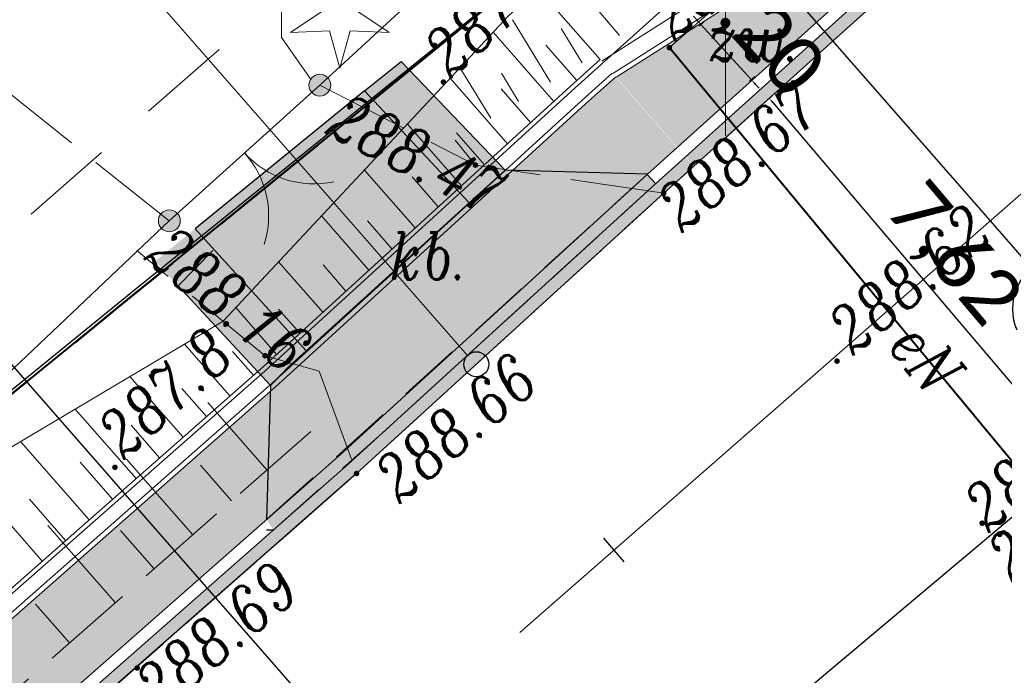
# Model space of a CAD drawing. Header units: metres. Extents: x -1 to 7476305, y 0 to 5497191.
# Tile 108 of 115: x 7475289 to 7475304, y 5497089 to 5497099. Entities that reach past the tile are written whole.
import ezdxf
from ezdxf.enums import TextEntityAlignment as Align

# ---------------------------------------------------------------- set-up
doc = ezdxf.new("R2010")
doc.units = ezdxf.units.M
for name, pattern in [('420-500', [1.5, 1, -0.5]), ('ACAD_ISO04W100', [30, 24, -3, 0, -3]), ('EGBO02-500', [2.5, 1.5, -1]), ('Krawedz', [0.75, 0.5, -0.25]), ('KTCR02-500', [1.5, 1, -0.5]), ('KTJZ01-500', [2, 1.5, -0.5])]:
    doc.linetypes.add(name, pattern=pattern)
for name, color, linetype, lineweight, true_color in [('BUBZ01_1', 7, 'Continuous', 5, 0x0a0909), ('EGBD03', 7, 'Continuous', 5, 0x0a0909), ('EGBO02', 7, 'Continuous', 5, 0x0a0909), ('KTCR02', 7, 'Continuous', 5, 0x0a0909), ('KTJZ01', 7, 'Continuous', 5, 0x0a0909), ('KTKR01', 7, 'Continuous', 5, 0x0a0909), ('KTOK05_01', 7, 'Continuous', 5, 0x0a0909), ('OBOP01_01', 7, 'Continuous', 5, 0x0a0909), ('RTPW01', 7, 'Continuous', 5, 0x0a0909), ('RTPW02', 7, 'Continuous', 5, 0x0a0909), ('SUOP03_03', 7, 'Continuous', 5, 0x0a0909), ('SUPE_02', 7, 'Continuous', 5, 0x0a0909), ('SUPS01_03', 7, 'Continuous', 5, 0x0a0909), ('SZOPO_905', 7, 'Continuous', 5, 0x0a0909), ('Warstwa 1', 7, 'Continuous', 5, 0x0a0909)]:
    doc.layers.add(name, color=color, linetype=linetype, lineweight=lineweight, true_color=true_color)
for name, color, linetype in [('C-DROGI-KORYTARZE', 7, 'Continuous'), ('C-DROGI-PRZEKROJE', 7, 'Continuous'), ('C-DROGI-SYTUACJA', 7, 'Continuous'), ('C-DROGI-SYTUACJA-ETYKIETY', 7, 'Continuous'), ('D_Granice pasa drogowego', 30, '420-500'), ('D_Grupa punktów', 7, 'Continuous'), ('D_Krawężnik zaniżony', 1, '420-500'), ('D_Linia charakterystyczna', 10, 'Continuous'), ('D_Pobocze zjazdu', 32, 'Continuous'), ('D_wymiary', 7, 'Continuous'), ('D_zjazd za chodnikiem z płyt azurowych', 50, 'Continuous'), ('D_Zjazdy', 5, 'Continuous'), ('S-5_wymiary', 6, 'Continuous')]:
    doc.layers.add(name, color=color, linetype=linetype)
for name, color, linetype, lineweight in [('S-1_proj_obnizenia', 7, 'Krawedz', 30), ('S-1_proj_obrzeze', 11, 'Continuous', 30), ('S-5_opis_poprzeczka', 7, 'Continuous', 25)]:
    doc.layers.add(name, color=color, linetype=linetype, lineweight=lineweight)
doc.styles.add('! rom po 1.8mm', font='calibri.ttf', dxfattribs={"height": 0.9})
doc.styles.add('Style-ITALIC_1250', font='ITALIC_1250.shx')
doc.linetypes.add('KTOK05_01-500', pattern='A,3.75,[13,dgnlstyle-rozp_2015.shx,S=0.002778,R=0,X=0,Y=0],3.75', length=7.5)
doc.dimstyles.new('! 500', dxfattribs={"dimscale": 5, "dimtxt": 0.9, "dimasz": 0.18, "dimexe": 0.08, "dimexo": 0.04, "dimgap": 0.07, "dimtad": 1, "dimzin": 1, "dimtxsty": '! rom po 1.8mm', "dimcen": 0.09, "dimclrd": 256, "dimclre": 256, "dimclrt": 256, "dimazin": 1, "dimtfac": 1, "dimtix": 1, "dimtmove": 1, "dimatfit": 1, "dimfxl": 0.2, "dimlwd": -1, "dimlwe": -1, "dimarcsym": 0})

# ---------------------------------------------------------------- blocks, each defined once
blk = doc.blocks.new('A$C3d0535fb')
at = {"lineweight": 30, "true_color": 0xffffff, "transparency": 33554687}
h = blk.add_hatch(color=7, dxfattribs=at)
h.dxf.hatch_style = 1
h.paths.add_polyline_path([(7475298.881, 5497096.732), (7475298.746, 5497096.88), (7475294.159, 5497092.712), (7475292.658, 5497091.364), (7475292.765, 5497091.192), (7475294.297, 5497092.568)])
at = {"layer": 'D_Pobocze zjazdu', "lineweight": 30, "transparency": 33554687}
h = blk.add_hatch(color=256, dxfattribs=at)
h.dxf.hatch_style = 1
h.paths.add_polyline_path([(7475294.809, 5497098.689), (7475294.223, 5497098.217), (7475295.899, 5497096.426), (7475296.474, 5497096.947)])
h.paths.add_polyline_path([(7475291.514, 5497096.013), (7475290.873, 5497095.492), (7475292.719, 5497093.507), (7475293.025, 5497093.817), (7475293.291, 5497094.057), (7475293.291, 5497094.057)])
at = {"layer": 'D_zjazd za chodnikiem z płyt azurowych', "lineweight": 30, "transparency": 33554687}
h = blk.add_hatch(color=256, dxfattribs=at)
h.dxf.hatch_style = 1
h.paths.add_polyline_path([(7475293.291, 5497094.057), (7475295.899, 5497096.426), (7475294.223, 5497098.217), (7475291.514, 5497096.013)])
at = {"layer": 'D_Zjazdy', "lineweight": 30, "true_color": 0xed1f24, "transparency": 33554687}
h = blk.add_hatch(color=240, dxfattribs=at)
h.dxf.hatch_style = 1
h.paths.add_polyline_path([(7475298.609, 5497096.749), (7475297.5, 5497096.915), (7475296.477, 5497096.944), (7475295.902, 5497096.423), (7475293.293, 5497094.055), (7475293.147, 5497093.923), (7475293.35, 5497093.864), (7475293.87, 5497092.447), (7475294.162, 5497092.709)])
h.paths.add_polyline_path([(7475293.35, 5497093.864), (7475293.147, 5497093.923), (7475293.029, 5497093.815), (7475292.722, 5497093.504), (7475292.661, 5497091.361), (7475293.87, 5497092.447)])
h.paths.add_polyline_path([(7475298.753, 5497096.88), (7475297.5, 5497096.915), (7475298.609, 5497096.749)])
h.paths.add_polyline_path([(7475296.728, 5497095.732), (7475295.647, 5497096.188), (7475296.731, 5497095.731), (7475295.271, 5497095.731)], flags=16)
at = {"color": 7, "lineweight": 30, "true_color": 0xffffff, "elevation": 288.835, "flags": 128}
for points in [[(7475298.75, 5497096.876), (7475298.881, 5497096.732)], [(7475292.656, 5497091.198), (7475292.771, 5497091.197)]]:
    blk.add_lwpolyline(points, dxfattribs=at)
at = {"layer": 'D_Krawężnik zaniżony', "lineweight": 30, "elevation": 578.405, "flags": 128}
for points in [[(7475292.658, 5497091.364), (7475294.159, 5497092.712), (7475298.75, 5497096.883)], [(7475292.752, 5497091.181), (7475294.552, 5497092.784), (7475298.884, 5497096.735)]]:
    blk.add_lwpolyline(points, dxfattribs=at)
at = {"layer": 'D_Pobocze zjazdu', "lineweight": 30, "flags": 128}
for points, elevation in [([(7475294.223, 5497098.217), (7475294.809, 5497098.689), (7475296.474, 5497096.947)], 288.835), ([(7475291.799, 5497095.662), (7475291.24, 5497095.1)], 288.835), ([(7475291.24, 5497095.1), (7475292.719, 5497093.507)], 288.975), ([(7475292.719, 5497093.507), (7475293.037, 5497093.829), (7475293.288, 5497094.057)], 288.975)]:
    blk.add_lwpolyline(points, dxfattribs=dict(at, elevation=elevation))
at = {"layer": 'D_Zjazdy', "color": 18, "lineweight": 30, "true_color": 0x000000, "flags": 128}
for points, elevation in [([(7475298.75, 5497096.883), (7475296.474, 5497096.947), (7475295.899, 5497096.426), (7475294.223, 5497098.217), (7475291.514, 5497096.013), (7475293.29, 5497094.058), (7475293.026, 5497093.818), (7475292.719, 5497093.507), (7475292.658, 5497091.364)], 288.835), ([(7475293.289, 5497094.058), (7475295.899, 5497096.426)], 288.975)]:
    blk.add_lwpolyline(points, dxfattribs=dict(at, elevation=elevation))
blk = doc.blocks.new('*D82')
at = {"layer": 'D_wymiary', "transparency": 16777216}
for p, q in [((7475300.713, 5497098.112), (7475300.728, 5497098.125)), ((7475300.756, 5497098.031), (7475305.574, 5497092.355)), ((7475305.617, 5497092.274), (7475305.662, 5497092.312))]:
    blk.add_line(p, q, dxfattribs=at)
at = {"layer": 'D_wymiary', "lineweight": 30, "transparency": 16777216}
for points in [[(7475300.767, 5497098.04), (7475300.744, 5497098.021), (7475300.697, 5497098.099)], [(7475305.585, 5497092.365), (7475305.562, 5497092.345), (7475305.632, 5497092.286)]]:
    blk.add_solid(points, dxfattribs=at)
at = {"layer": 'Defpoints', "color": 0, "lineweight": 30, "transparency": 16777216}
for p in [(7475300.697, 5497098.099, 288.648), (7475305.602, 5497092.261), (7475305.632, 5497092.286)]:
    blk.add_point(p, dxfattribs=at)
at = {"layer": 'D_wymiary', "lineweight": 30, "transparency": 16777216, "insert": (7475303.614, 5497095.574), "char_height": 0.9, "attachment_point": 5, "rotation": 310.3263, "style": '! rom po 1.8mm'}
blk.add_mtext('7,62', dxfattribs=at)
blk = doc.blocks.new('*D100')
at = {"layer": 'D_wymiary', "transparency": 16777216}
for p, q in [((7475299.543, 5497099.348), (7475299.483, 5497099.415)), ((7475299.66, 5497099.332), (7475299.574, 5497099.255)), ((7475299.604, 5497099.282), (7475300.412, 5497098.393)), ((7475300.468, 5497098.443), (7475300.383, 5497098.366)), ((7475300.473, 5497098.326), (7475300.534, 5497098.259))]:
    blk.add_line(p, q, dxfattribs=at)
at = {"layer": 'D_wymiary', "lineweight": 30, "transparency": 16777216}
for points in [[(7475299.554, 5497099.358), (7475299.532, 5497099.338), (7475299.604, 5497099.282)], [(7475300.484, 5497098.336), (7475300.462, 5497098.316), (7475300.412, 5497098.393)]]:
    blk.add_solid(points, dxfattribs=at)
at = {"layer": 'Defpoints', "color": 0, "lineweight": 30, "transparency": 16777216}
for p in [(7475299.674, 5497099.346, 288.792), (7475300.483, 5497098.457, 288.768), (7475300.412, 5497098.393)]:
    blk.add_point(p, dxfattribs=at)
at = {"layer": 'D_wymiary', "lineweight": 30, "transparency": 16777216, "insert": (7475300.444, 5497099.234), "char_height": 0.9, "attachment_point": 5, "rotation": 312.2908, "style": '! rom po 1.8mm'}
blk.add_mtext('1,20', dxfattribs=at)
blk = doc.blocks.new('905')
at = {"layer": 'SZOPO_905', "color": 18, "linetype": 'Continuous', "lineweight": 13, "true_color": 0x0a0909}
for centre, start, end in [((-1.5, 0), 0, 60), ((1.5, 0), 120, 180)]:
    blk.add_arc(centre, 1.5, start, end, dxfattribs=at)
blk = doc.blocks.new('RTPW02')
at = {"layer": 'RTPW02', "linetype": 'Continuous', "lineweight": 13, "true_color": 0x0a0909}
h = blk.add_hatch(color=18, dxfattribs=at)
edge = h.paths.add_edge_path()
edge.add_arc((0, 0), 0.045, 0, 360)
blk = doc.blocks.new('RTPW01')
at = {"layer": 'RTPW01', "linetype": 'Continuous', "lineweight": 13, "true_color": 0x0a0909}
h = blk.add_hatch(color=18, dxfattribs=at)
edge = h.paths.add_edge_path()
edge.add_arc((0, 0), 0.045, 0, 360)
blk = doc.blocks.new('SUPS01_03')
at = {"layer": 'SUPS01_03', "linetype": 'Continuous', "lineweight": 5, "true_color": 0xfa0000}
h = blk.add_hatch(color=1, dxfattribs=at)
edge = h.paths.add_edge_path()
edge.add_arc((0, 0), 0.045, 0, 360)
blk = doc.blocks.new('MDCP_klauzula')
at = {"layer": 'KTOK05_01', "linetype": 'Continuous', "lineweight": 18}
h = blk.add_hatch(color=252, dxfattribs=at)
edge = h.paths.add_edge_path()
edge.add_arc((7475293.508, 5497098.31), 0.175, 0, 360)
h = blk.add_hatch(color=252, dxfattribs=at)
edge = h.paths.add_edge_path()
edge.add_arc((7475291.101, 5497096.139), 0.175, 0, 360)
at = {"layer": 'BUBZ01_1', "color": 252, "linetype": 'Continuous', "lineweight": 18}
for p, q in [((7475297.439, 5497100.119), (7475298.304, 5497099.103)), ((7475296.59, 5497099.353), (7475297.196, 5497098.359)), ((7475297.371, 5497099.213), (7475297.703, 5497098.668)), ((7475295.748, 5497098.594), (7475296.245, 5497097.779)), ((7475296.415, 5497098.499), (7475296.689, 5497098.049)), ((7475291.717, 5497093.231), (7475292.661, 5497092.154)), ((7475290.417, 5497092.326), (7475291.478, 5497091.117)), ((7475291.598, 5497092.23), (7475292.097, 5497091.66)), ((7475289.156, 5497091.264), (7475290.238, 5497090.03)), ((7475290.318, 5497091.188), (7475290.858, 5497090.573)), ((7475288.963, 5497090.006), (7475289.506, 5497089.387))]:
    blk.add_line(p, q, dxfattribs=at)
at = {"layer": 'EGBD03', "color": 96, "linetype": 'Continuous', "lineweight": 30, "flags": 128}
blk.add_lwpolyline([(7475299.764, 5497105.915), (7475300.031, 5497102.685), (7475285.765, 5497091.08), (7475265.313, 5497105.728)], dxfattribs=at)
at = {"layer": 'EGBO02', "color": 252, "linetype": 'EGBO02-500', "lineweight": 18, "flags": 128}
blk.add_lwpolyline([(7475297.538, 5497103.825), (7475279.855, 5497088.323), (7475266.998, 5497076.027), (7475254.649, 5497064.001), (7475244.334, 5497052.497), (7475235.016, 5497036.119), (7475229.48, 5497025.04), (7475224.511, 5497014.388), (7475213.924, 5496993.12), (7475205.301, 5496976.039), (7475191.153, 5496949.431), (7475170.683, 5496910.712), (7475164.472, 5496899.278), (7475155.778, 5496887.844), (7475138.024, 5496865.445)], dxfattribs=at)
at = {"layer": 'KTCR02', "color": 252, "linetype": 'KTCR02-500', "lineweight": 18}
blk.add_line((7475293.496, 5497093.732), (7475292.632, 5497093.981), dxfattribs=at)
at = {"layer": 'KTJZ01', "color": 252, "linetype": 'KTJZ01-500', "lineweight": 18}
for p, q in [((7475291.101, 5497096.139), (7475288.033, 5497098.585)), ((7475293.508, 5497098.31), (7475295.997, 5497097.03)), ((7475295.997, 5497097.03), (7475295.675, 5497097.431)), ((7475299.009, 5497096.579), (7475295.997, 5497097.03)), ((7475292.632, 5497093.981), (7475290.579, 5497095.663)), ((7475293.496, 5497093.732), (7475294.096, 5497092.097))]:
    blk.add_line(p, q, dxfattribs=at)
at = {"layer": 'KTJZ01', "color": 252, "linetype": 'KTJZ01-500', "lineweight": 18, "flags": 128}
for points in [[(7475313.171, 5497108.716), (7475310.87, 5497106.758), (7475308.432, 5497104.668), (7475307.121, 5497103.626), (7475303.186, 5497100.34), (7475299.009, 5497096.579), (7475294.096, 5497092.097)], [(7475298.882, 5497104.23), (7475295.753, 5497104.974), (7475292.903, 5497103.134), (7475292.893, 5497099.074), (7475293.46, 5497098.27)], [(7475280.097, 5497081.357), (7475282.336, 5497083.164), (7475287.759, 5497087.856), (7475293.506, 5497092.895)], [(7474940.948, 5496678.227), (7474942.744, 5496679.768), (7474947.468, 5496684.472), (7474951.738, 5496688.783), (7474958.027, 5496695.193), (7474962.097, 5496699.235), (7474965.673, 5496702.794), (7474969.754, 5496707.034), (7474981.843, 5496719.552), (7474986.871, 5496724.456), (7474990.284, 5496728.016), (7474993.046, 5496730.57), (7474995.803, 5496733.399), (7474999.755, 5496737.308), (7475005.043, 5496742.399), (7475009.082, 5496746.263), (7475016.386, 5496752.922), (7475018.661, 5496754.834), (7475020.089, 5496756.127), (7475022.831, 5496758.571), (7475025.815, 5496761.182), (7475031.927, 5496766.616), (7475037.923, 5496771.877), (7475045.276, 5496778.075), (7475048.776, 5496780.871), (7475053.275, 5496784.409), (7475057.865, 5496787.982), (7475065.68, 5496793.821), (7475071.675, 5496798.251), (7475080.197, 5496804.617), (7475085.951, 5496808.863), (7475092.068, 5496813.415), (7475094.463, 5496815.318), (7475099.029, 5496818.877), (7475104.515, 5496823.229), (7475105.014, 5496823.868), (7475110.261, 5496828.106), (7475116.671, 5496833.487), (7475121.299, 5496837.758), (7475127.388, 5496843.57), (7475133.626, 5496849.85), (7475138.23, 5496854.845), (7475143.855, 5496861.074), (7475148.205, 5496866.026), (7475154.747, 5496873.863), (7475160.368, 5496880.935), (7475164.02, 5496885.897), (7475167.465, 5496890.774), (7475169.395, 5496893.556), (7475177.645, 5496905.781), (7475183.716, 5496915.79), (7475187.356, 5496922.37), (7475191.312, 5496929.431), (7475194.505, 5496935.684), (7475198.366, 5496943.242), (7475201.584, 5496949.716), (7475204.91, 5496956.567), (7475209.898, 5496967.043), (7475214.268, 5496976.102), (7475219.085, 5496986.161), (7475221.068, 5496990.37), (7475223.563, 5496995.716), (7475227.167, 5497003.081), (7475229.52, 5497008.043), (7475233.202, 5497015.17), (7475236.644, 5497022.005), (7475242.538, 5497033.041), (7475245.538, 5497037.898), (7475247.914, 5497042.007), (7475248.707, 5497043.191), (7475252.159, 5497048.588), (7475253.518, 5497050.557), (7475256.496, 5497054.779), (7475262.407, 5497062.145), (7475264.477, 5497064.71), (7475272.511, 5497072.714), (7475276.959, 5497077.087), (7475283.019, 5497082.422), (7475288.616, 5497087.275), (7475294.096, 5497092.097)]]:
    blk.add_lwpolyline(points, dxfattribs=at)
at = {"layer": 'KTKR01', "color": 252, "linetype": 'Continuous', "lineweight": 18, "flags": 128}
blk.add_lwpolyline([(7475248.4, 5497028.94), (7475252.58, 5497036.21), (7475255.06, 5497040.12), (7475259.57, 5497046.81), (7475265.36, 5497054.54), (7475270, 5497059.8), (7475274.82, 5497064.93), (7475281.29, 5497071.24), (7475282.05, 5497071.93), (7475291.36, 5497080.2), (7475300.96, 5497088.36), (7475309.73, 5497095.73), (7475310.51, 5497096.37), (7475316.61, 5497101.48), (7475318.09, 5497102.78), (7475330.5, 5497113.22)], dxfattribs=at)
at = {"layer": 'KTOK05_01', "color": 252, "linetype": 'Continuous', "lineweight": 18}
blk.add_line((7475291.101, 5497096.139), (7475293.508, 5497098.31), dxfattribs=at)
at = {"layer": 'KTOK05_01', "color": 252, "linetype": 'KTOK05_01-500', "lineweight": 18, "flags": 128}
for points in [[(7475298.882, 5497104.23), (7475298.511, 5497102.915), (7475293.508, 5497098.31)], [(7475291.101, 5497096.139), (7475288.505, 5497093.679), (7475285.681, 5497091.436), (7475279.695, 5497095.951)]]:
    blk.add_lwpolyline(points, dxfattribs=at)
at = {"layer": 'KTOK05_01', "color": 252, "linetype": 'Continuous', "lineweight": 18}
for centre in [(7475293.508, 5497098.31), (7475291.101, 5497096.139)]:
    blk.add_circle(centre, 0.175, dxfattribs=at)
at = {"layer": 'OBOP01_01', "color": 252, "linetype": 'Continuous', "lineweight": 13, "flags": 128}
blk.add_lwpolyline([(7475293.829, 5497098.581), (7475293.662, 5497099.18), (7475293.041, 5497099.154), (7475293.558, 5497099.498), (7475293.342, 5497100.081), (7475293.829, 5497099.695), (7475294.316, 5497100.081), (7475294.1, 5497099.498), (7475294.617, 5497099.154), (7475293.996, 5497099.18), (7475293.829, 5497098.581)], close=True, dxfattribs=at)
at = {"layer": 'SUOP03_03', "color": 1, "linetype": 'Continuous', "lineweight": 40, "true_color": 0xfa0000}
blk.add_line((7475299.1, 5497098.91), (7475306.78, 5497089.64), dxfattribs=at)
at = {"layer": 'SUPE_02', "color": 1, "linetype": 'Continuous', "lineweight": 13, "true_color": 0xfa0000, "flags": 128}
blk.add_lwpolyline([(7475301.316, 5497100.85), (7475299.1, 5497098.91), (7475306.78, 5497089.64), (7475311.18, 5497093.77), (7475311.409, 5497093.464)], dxfattribs=at)
at = {"layer": 'Warstwa 1', "color": 252, "linetype": 'Continuous', "lineweight": 18}
blk.add_line((7475300, 5497102.5), (7475300, 5497097.5), dxfattribs=at)
at = {"layer": 'RTPW01', "color": 252, "linetype": 'Continuous', "lineweight": 18}
for p in [(7475295.486, 5497098.358), (7475290.231, 5497092.196)]:
    blk.add_blockref('RTPW01', p, dxfattribs=at)
at = {"layer": 'RTPW02', "color": 252, "linetype": 'Continuous', "lineweight": 18}
for p in [(7475295.997, 5497097.03), (7475299.009, 5497096.579), (7475292.632, 5497093.981), (7475301.782, 5497093.895), (7475294.096, 5497092.097), (7475304.103, 5497091.302), (7475304.385, 5497091.123), (7475290.587, 5497088.986)]:
    blk.add_blockref('RTPW02', p, dxfattribs=at)
at = {"layer": 'SUPS01_03', "color": 252, "linetype": 'Continuous', "lineweight": 18}
blk.add_blockref('SUPS01_03', (7475299.1, 5497098.91), dxfattribs=at)
at = {"layer": 'SZOPO_905', "color": 252, "linetype": 'Continuous', "lineweight": 18, "rotation": 222.0489635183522}
blk.add_blockref('905', (7475292.304, 5497097.225), dxfattribs=at)
at = {"layer": 'KTJZ01', "color": 252, "linetype": 'Continuous', "lineweight": 18, "style": 'Style-ITALIC_1250', "width": 0.8}
for s, p in [('zw.', (7475299.69, 5497098.694)), ('kb.', (7475294.628, 5497095.202))]:
    blk.add_text(s, height=0.75, dxfattribs=at).set_placement(p)
at = {"layer": 'RTPW01', "color": 252, "linetype": 'Continuous', "lineweight": 18, "style": 'Style-ITALIC_1250', "width": 0.8}
for p in [(7475295.593, 5497098.399), (7475290.372, 5497092.298)]:
    blk.add_text('287.8', height=0.75, rotation=42.0327, dxfattribs=at).set_placement(p)
at = {"layer": 'RTPW02', "color": 252, "linetype": 'Continuous', "lineweight": 18, "style": 'Style-ITALIC_1250', "width": 0.8}
for s, rotation, p in [('288.47', 332.7849, (7475293.571, 5497097.547)), ('288.67', 39.8642, (7475299.297, 5497095.931)), ('288.16', 320.6726, (7475290.676, 5497095.539)), ('288.62', 39.8642, (7475302.032, 5497093.968)), ('288.66', 39.8642, (7475294.778, 5497091.596)), ('288.53', 39.8642, (7475304.201, 5497091.133)), ('288.62', 39.8642, (7475304.575, 5497090.343)), ('288.69', 39.8642, (7475290.949, 5497088.252))]:
    blk.add_text(s, height=0.75, rotation=rotation, dxfattribs=at).set_placement(p)
at = {"layer": 'SUPE_02', "color": 1, "linetype": 'Continuous', "lineweight": 13, "true_color": 0xfa0000, "style": 'Style-ITALIC_1250', "width": 0.8}
blk.add_text('eN', height=0.75, rotation=309.641, dxfattribs=at).set_placement((7475303.211, 5497093.948), align=Align.MIDDLE_CENTER)
at = {"layer": 'SUPS01_03', "color": 252, "linetype": 'Continuous', "lineweight": 18, "style": 'Style-ITALIC_1250', "width": 0.8}
blk.add_text('287.6', height=0.75, rotation=41.2006, dxfattribs=at).set_placement((7475299.18, 5497098.998))
blk = doc.blocks.new('okrag')
at = {"color": 0}
blk.add_circle((0, 0), 0.5, dxfattribs=at)
blk = doc.blocks.new('*U221', base_point=(7475296.012, 5497093.845))
at = {"lineweight": -2, "xscale": 0.4, "yscale": 0.4, "zscale": 0.4}
blk.add_blockref('okrag', (7475296.012, 5497093.845), dxfattribs=at)
blk = doc.blocks.new('kilometraz2')
at = {"linetype": 'ByBlock', "lineweight": -2}
for points in [[(0, 0.5), (0, 0.7, 0.414214), (-0.7, 0, 0.414214), (0, -0.7), (0, -0.5, -0.414214), (-0.5, 0, -0.414214)], [(0, -0.5, 0.414214), (0.5, 0, 0.414214), (0, 0.5)]]:
    blk.add_hatch(color=0, dxfattribs=at).paths.add_polyline_path(points)
at = {"color": 0, "linetype": 'ByBlock', "lineweight": -2}
for p, q in [((0, 0.5), (0, 0.7)), ((0, 0.5), (0, -0.5)), ((0, -0.5), (0, -0.7))]:
    blk.add_line(p, q, dxfattribs=at)
for radius in [0.7, 0.5]:
    blk.add_circle((0, 0), radius, dxfattribs=at)
blk = doc.blocks.new('AeccTickLine')
at = {"color": 0, "linetype": 'ByBlock', "lineweight": -2}
blk.add_line((0, 1), (0, -1), dxfattribs=at)
blk = doc.blocks.new('kolo')
at = {"layer": 'S-5_wymiary'}
blk.add_circle((-0.91, 0), 0.91, dxfattribs=at)

msp = doc.modelspace()

# ---------------------------------------------------------------- linework, layer by layer
at = {"layer": 'D_Granice pasa drogowego', "lineweight": 50, "ltscale": 2, "flags": 128}
msp.add_lwpolyline([(7474871.194, 5496602.021), (7474875.844, 5496605.985), (7474886.51, 5496614.328), (7474893.187, 5496619.551), (7474906.364, 5496629.859), (7474908.002, 5496630.38), (7474914.804, 5496638.74), (7474928.905, 5496651.777), (7474946.406, 5496669.552), (7474957.321, 5496680.639), (7474994.148, 5496718.045), (7475014.642, 5496738.841), (7475028.014, 5496750.844), (7475033.755, 5496755.998), (7475037.841, 5496759.479), (7475046.672, 5496767.002), (7475050.423, 5496770.198), (7475056.626, 5496775.2), (7475065.197, 5496781.478), (7475069.506, 5496784.668), (7475083.953, 5496795.64), (7475091.313, 5496801.229), (7475097.69, 5496806.073), (7475103.398, 5496810.407), (7475110.576, 5496816.081), (7475114.68, 5496819.326), (7475120.064, 5496824.042), (7475130.991, 5496833.37), (7475144.36, 5496846.35), (7475159.914, 5496864.742), (7475165.321, 5496871.433), (7475168.549, 5496875.377), (7475175.09, 5496884.328), (7475189.457, 5496903.989), (7475193.179, 5496911.075), (7475198.108, 5496920.456), (7475202.904, 5496929.586), (7475209.984, 5496944.676), (7475224.229, 5496974.661), (7475228.871, 5496985.456), (7475234.774, 5496999.181), (7475235.211, 5497000), (7475244.883, 5497018.143), (7475247.158, 5497021.622), (7475253.509, 5497032.362), (7475263.655, 5497046.357), (7475275.03, 5497059.7), (7475278.404, 5497063.267), (7475280.249, 5497065.127), (7475283.737, 5497068.192), (7475289.77, 5497074.68), (7475292.049, 5497076.649), (7475298.288, 5497082.039), (7475318.081, 5497097.784), (7475318.6, 5497101.12), (7475308.342, 5497109.277), (7475299.764, 5497105.915), (7475300.031, 5497102.685), (7475290.434, 5497094.878), (7475285.765, 5497091.08), (7475277.631, 5497083.259), (7475263.588, 5497069.572), (7475259.571, 5497065.54), (7475255.16, 5497060.7), (7475248.447, 5497051.193), (7475241.071, 5497040.575), (7475236.851, 5497034.5), (7475232.87, 5497026.192), (7475228.603, 5497017.286), (7475222.129, 5497003.773), (7475221.6, 5497002.67), (7475223.058, 5497002.07), (7475222.491, 5496999.056), (7475222.104, 5496998.239), (7475217.488, 5496988.479), (7475214.662, 5496982.503), (7475211.997, 5496976.871), (7475210.402, 5496973.497), (7475207.108, 5496966.534), (7475200.594, 5496952.761), (7475195.041, 5496942.357), (7475186.706, 5496926.741), (7475181.863, 5496917.665), (7475180.812, 5496915.697), (7475174.258, 5496906.159), (7475161.354, 5496887.311), (7475156.287, 5496881.059), (7475137.148, 5496857.357), (7475129.378, 5496848.794), (7475126.377, 5496845.473), (7475122.357, 5496841.906), (7475113.346, 5496833.897), (7475108.201, 5496829.327), (7475103.572, 5496825.562), (7475101.251, 5496823.675), (7475097.151, 5496820.343), (7475092.412, 5496817.061), (7475083.189, 5496810.712), (7475063.35, 5496796.429), (7475055.25, 5496790.597), (7475035.25, 5496773.04), (7475032.26, 5496770.67), (7475010.572, 5496750.962), (7475002.025, 5496743.149), (7474993.311, 5496735.182), (7474991.33, 5496733.29), (7474987.11, 5496729.262), (7474981.728, 5496724.125), (7474978.688, 5496721.224), (7474975.041, 5496717.744), (7474967.615, 5496710.352), (7474955.357, 5496698.026), (7474948.808, 5496691.442), (7474943.173, 5496685.776), (7474941.426, 5496684.019), (7474940.056, 5496682.642), (7474939.655, 5496682.287), (7474931.483, 5496675.053), (7474923.147, 5496667.674), (7474919.881, 5496664.783), (7474908.976, 5496655.13), (7474905.9, 5496652.407), (7474901.86, 5496653.48)], dxfattribs=at)

# ---------------------------------------------------------------- block references
msp.add_blockref('A$C3d0535fb', (0, 0))

# ---------------------------------------------------------------- dimensions: what is measured, and where the dimension line sits
at = {"layer": 'D_wymiary', "color": 18, "lineweight": 30, "true_color": 0x000000}
dim = msp.add_aligned_dim(p1=(7475299.674, 5497099.346, 288.792), p2=(7475300.483, 5497098.457, 288.768), distance=-0.095, dimstyle='! 500', override={"dimscale": 0.5}, dxfattribs=at)
dim.commit()
dim.dimension.update_dxf_attribs({"geometry": '*D100', "text_midpoint": (7475300.444, 5497099.234)})
dim = msp.add_linear_dim(base=(7475305.632, 5497092.286), p1=(7475300.697, 5497098.099, 288.648), p2=(7475305.602, 5497092.261), angle=130.3263, dimstyle='! 500', override={"dimscale": 0.5}, dxfattribs=at)
dim.commit()
dim.dimension.update_dxf_attribs({"geometry": '*D82', "text_midpoint": (7475303.614, 5497095.574)})

# ---------------------------------------------------------------- next in the draw order: block references
at = {"layer": 'RTPW01', "color": 18, "lineweight": 30, "true_color": 0x000000}
msp.add_blockref('MDCP_klauzula', (0, 0), dxfattribs=at)

# ---------------------------------------------------------------- next in the draw order: hatches: boundary and pattern name
at = {"layer": 'C-DROGI-KORYTARZE', "linetype": 'Continuous', "lineweight": -3, "true_color": 0xfeeab9}
for points in [[(7475302.941, 5497100.656), (7475302.935, 5497100.651), (7475302.933, 5497100.65), (7475302.923, 5497100.641), (7475302.31, 5497100.089), (7475301.889, 5497099.71), (7475299.228, 5497097.315), (7475298.246, 5497098.437), (7475301.302, 5497100.381), (7475301.721, 5497100.761), (7475302.079, 5497101.606), (7475302.084, 5497101.619), (7475301.947, 5497101.78), (7475301.953, 5497101.785), (7475302.941, 5497100.656)], [(7475299.224, 5497097.31), (7475298.746, 5497096.88), (7475293.833, 5497092.398), (7475288.353, 5497087.576), (7475282.756, 5497082.723), (7475280.504, 5497080.74), (7475276.696, 5497077.388), (7475275.981, 5497076.685), (7475275.106, 5497075.826), (7475274.189, 5497074.924), (7475274.05, 5497074.788), (7475273.299, 5497074.05), (7475272.806, 5497073.565), (7475272.547, 5497073.31), (7475272.236, 5497073.005), (7475271.928, 5497072.698), (7475266.288, 5497067.079), (7475265.195, 5497068.105), (7475270.897, 5497073.788), (7475271.205, 5497074.094), (7475271.516, 5497074.4), (7475271.775, 5497074.655), (7475272.269, 5497075.14), (7475273.019, 5497075.878), (7475273.158, 5497076.014), (7475274.076, 5497076.916), (7475274.993, 5497077.814), (7475275.708, 5497078.517), (7475279.516, 5497081.869), (7475281.768, 5497083.852), (7475287.365, 5497088.705), (7475292.845, 5497093.527), (7475297.758, 5497098.009), (7475298.236, 5497098.439), (7475299.224, 5497097.31)]]:
    msp.add_hatch(color=254, dxfattribs=at).paths.add_polyline_path(points, flags=0)
at = {"layer": 'C-DROGI-PRZEKROJE', "linetype": 'Continuous', "lineweight": -3}
for points in [[(7475303.204, 5497100.355), (7475303.198, 5497100.35), (7475303.196, 5497100.349), (7475303.186, 5497100.34), (7475302.573, 5497099.788), (7475302.152, 5497099.409), (7475299.492, 5497097.014), (7475299.36, 5497097.164), (7475302.02, 5497099.56), (7475302.441, 5497099.939), (7475303.054, 5497100.491), (7475303.064, 5497100.499), (7475303.067, 5497100.501), (7475303.072, 5497100.506), (7475303.204, 5497100.355)], [(7475299.487, 5497097.009), (7475299.009, 5497096.579), (7475294.096, 5497092.097), (7475288.616, 5497087.275), (7475283.019, 5497082.422), (7475280.767, 5497080.439), (7475276.959, 5497077.087), (7475276.244, 5497076.384), (7475275.381, 5497075.536), (7475274.463, 5497074.634), (7475274.325, 5497074.497), (7475273.574, 5497073.759), (7475273.081, 5497073.274), (7475272.822, 5497073.02), (7475272.511, 5497072.714), (7475272.203, 5497072.407), (7475266.58, 5497066.805), (7475266.434, 5497066.942), (7475272.065, 5497072.553), (7475272.373, 5497072.86), (7475272.684, 5497073.165), (7475272.943, 5497073.42), (7475273.436, 5497073.905), (7475274.187, 5497074.643), (7475274.326, 5497074.779), (7475275.243, 5497075.681), (7475276.112, 5497076.535), (7475276.827, 5497077.238), (7475280.635, 5497080.59), (7475282.887, 5497082.573), (7475288.484, 5497087.426), (7475293.964, 5497092.248), (7475298.877, 5497096.73), (7475299.355, 5497097.16), (7475299.487, 5497097.009)]]:
    msp.add_hatch(color=5, dxfattribs=at).paths.add_polyline_path(points, flags=0)

# ---------------------------------------------------------------- next in the draw order: linework, layer by layer
at = {"layer": 'C-DROGI-KORYTARZE', "color": 34, "linetype": 'Continuous', "lineweight": 15}
for p, q in [((7475297.992, 5497098.718, 288.795), (7475296.999, 5497099.853, 287.789)), ((7475297.25, 5497098.047, 288.808), (7475296.281, 5497099.155, 287.826)), ((7475297.62, 5497098.383, 288.805), (7475297.126, 5497098.948, 288.304)), ((7475296.512, 5497097.373, 288.806), (7475295.595, 5497098.421, 287.878)), ((7475296.881, 5497097.71, 288.807), (7475296.41, 5497098.249, 288.33)), ((7475295.773, 5497096.699, 288.805), (7475294.909, 5497097.686, 287.93)), ((7475296.142, 5497097.036, 288.806), (7475295.697, 5497097.545, 288.355)), ((7475295.034, 5497096.025, 288.804), (7475294.223, 5497096.952, 287.982)), ((7475295.404, 5497096.362, 288.805), (7475294.985, 5497096.841, 288.38)), ((7475294.295, 5497095.351, 288.803), (7475293.537, 5497096.218, 288.035)), ((7475294.665, 5497095.688, 288.803), (7475294.272, 5497096.137, 288.406)), ((7475293.557, 5497094.677, 288.802), (7475292.85, 5497095.484, 288.087)), ((7475293.926, 5497095.014, 288.802), (7475293.56, 5497095.433, 288.431)), ((7475292.818, 5497094.003, 288.8), (7475292.164, 5497094.75, 288.139)), ((7475293.187, 5497094.34, 288.801), (7475292.847, 5497094.728, 288.457)), ((7475292.071, 5497093.339, 288.803), (7475291.345, 5497094.167, 288.069)), ((7475292.446, 5497093.669, 288.801), (7475292.114, 5497094.048, 288.465)), ((7475291.32, 5497092.678, 288.808), (7475290.471, 5497093.648, 287.949)), ((7475291.695, 5497093.008, 288.806), (7475291.302, 5497093.458, 288.408)), ((7475290.569, 5497092.017, 288.813), (7475289.597, 5497093.128, 287.829)), ((7475290.945, 5497092.348, 288.811), (7475290.489, 5497092.868, 288.35)), ((7475289.818, 5497091.357, 288.818), (7475288.723, 5497092.609, 287.709)), ((7475290.194, 5497091.687, 288.816), (7475289.677, 5497092.278, 288.293)), ((7475289.068, 5497090.696, 288.823), (7475287.849, 5497092.089, 287.589)), ((7475289.443, 5497091.026, 288.821), (7475288.864, 5497091.688, 288.235))]:
    msp.add_line(p, q, dxfattribs=at)
at = {"layer": 'C-DROGI-KORYTARZE', "color": 32, "linetype": 'Continuous', "lineweight": 15}
for points in [[(7475301.595, 5497102.193, 288.471), (7475301.59, 5497102.189, 288.47), (7475301.749, 5497102.002, 288.489), (7475301.744, 5497101.988, 288.489), (7475301.471, 5497101.047, 288.573), (7475301.076, 5497100.639, 288.601), (7475298.022, 5497098.693, 288.638)], [(7475296.999, 5497099.853, 287.789), (7475296.526, 5497099.417, 287.807), (7475291.963, 5497094.534, 288.154), (7475285.582, 5497090.742, 287.278), (7475280.193, 5497085.651, 287.521), (7475278.084, 5497083.506, 287.639), (7475274.891, 5497079.45, 288.335), (7475273.688, 5497079.305, 287.846), (7475272.801, 5497078.264, 287.936), (7475271.895, 5497077.349, 287.955), (7475271.693, 5497077.28, 287.894), (7475270.882, 5497076.605, 287.841), (7475270.45, 5497076.056, 287.904), (7475270.15, 5497075.845, 287.866), (7475270.024, 5497075.343, 288.063), (7475269.435, 5497075.333, 287.624), (7475264.476, 5497068.78, 288.557)]]:
    msp.add_polyline3d(points, dxfattribs=at)
at = {"layer": 'C-DROGI-KORYTARZE', "color": 26, "linetype": 'Continuous', "lineweight": 15}
msp.add_polyline3d([(7475297.992, 5497098.718, 288.795), (7475297.514, 5497098.287, 288.808), (7475292.601, 5497093.805, 288.8), (7475287.121, 5497088.983, 288.836), (7475281.524, 5497084.13, 288.868), (7475279.272, 5497082.148, 288.842), (7475275.464, 5497078.795, 288.915), (7475274.749, 5497078.093, 288.92), (7475273.821, 5497077.185, 288.927), (7475272.904, 5497076.283, 288.933), (7475272.765, 5497076.146, 288.934), (7475272.014, 5497075.408, 288.94), (7475271.521, 5497074.923, 288.944), (7475271.262, 5497074.669, 288.946), (7475270.951, 5497074.363, 288.963), (7475270.643, 5497074.056, 288.796), (7475264.925, 5497068.359, 288.968)], dxfattribs=at)
at = {"layer": 'C-DROGI-PRZEKROJE', "color": 10, "linetype": 'Continuous', "lineweight": 15, "ltscale": 0.3}
for points in [[(7475301.783, 5497102.034, 288.746), (7475301.739, 5497101.998, 288.746), (7475298.62, 5497099.189, 288.773), (7475298.016, 5497098.645, 288.779), (7475297.533, 5497098.211, 288.792), (7475292.628, 5497093.735, 288.784), (7475287.165, 5497088.928, 288.82), (7475281.568, 5497084.075, 288.852), (7475279.311, 5497082.088, 288.826), (7475275.465, 5497078.703, 288.899), (7475274.715, 5497077.966, 288.904), (7475270.972, 5497074.286, 288.947)], [(7475301.953, 5497101.785, 288.776), (7475301.947, 5497101.78, 288.776), (7475302.084, 5497101.619, 288.772), (7475302.079, 5497101.606, 288.772), (7475301.721, 5497100.761, 288.769), (7475301.302, 5497100.381, 288.773), (7475298.246, 5497098.437, 288.809)], [(7475302.941, 5497100.656, 288.746), (7475302.935, 5497100.651, 288.746), (7475302.933, 5497100.65, 288.746), (7475302.923, 5497100.641, 288.746), (7475302.31, 5497100.089, 288.751), (7475301.889, 5497099.71, 288.755), (7475299.228, 5497097.315, 288.779)], [(7475303.072, 5497100.505, 288.606), (7475303.067, 5497100.501, 288.606), (7475303.064, 5497100.499, 288.606), (7475303.054, 5497100.491, 288.606), (7475302.441, 5497099.939, 288.611), (7475302.021, 5497099.56, 288.615), (7475299.36, 5497097.164, 288.639)], [(7475303.204, 5497100.355, 288.626), (7475303.198, 5497100.35, 288.626), (7475303.196, 5497100.349, 288.626), (7475303.186, 5497100.34, 288.626), (7475302.573, 5497099.788, 288.631), (7475302.152, 5497099.409, 288.635), (7475299.492, 5497097.014, 288.659)], [(7475298.236, 5497098.439, 288.809), (7475297.758, 5497098.009, 288.822), (7475292.845, 5497093.527, 288.814), (7475287.365, 5497088.705, 288.85), (7475281.768, 5497083.852, 288.882), (7475279.516, 5497081.869, 288.856), (7475275.708, 5497078.517, 288.929), (7475274.993, 5497077.814, 288.934), (7475274.076, 5497076.916, 288.941), (7475273.158, 5497076.014, 288.947), (7475273.019, 5497075.878, 288.948), (7475272.269, 5497075.14, 288.954), (7475271.775, 5497074.655, 288.958), (7475271.516, 5497074.4, 288.96), (7475271.205, 5497074.094, 288.977), (7475270.897, 5497073.788, 288.81), (7475265.195, 5497068.105, 288.982)], [(7475299.224, 5497097.31, 288.779), (7475298.746, 5497096.88, 288.792), (7475293.833, 5497092.398, 288.784), (7475288.353, 5497087.576, 288.82), (7475282.756, 5497082.723, 288.852), (7475280.504, 5497080.74, 288.826), (7475276.696, 5497077.388, 288.899), (7475275.981, 5497076.685, 288.904), (7475275.106, 5497075.826, 288.911), (7475274.189, 5497074.924, 288.917), (7475274.05, 5497074.788, 288.918), (7475273.299, 5497074.05, 288.924), (7475272.806, 5497073.565, 288.928), (7475272.547, 5497073.31, 288.93), (7475272.236, 5497073.005, 288.947), (7475271.928, 5497072.698, 288.78), (7475266.288, 5497067.079, 288.952)], [(7475299.355, 5497097.16, 288.639), (7475298.877, 5497096.73, 288.652), (7475293.964, 5497092.248, 288.644), (7475288.484, 5497087.426, 288.68), (7475282.887, 5497082.573, 288.712), (7475280.635, 5497080.59, 288.686), (7475276.827, 5497077.238, 288.759), (7475276.113, 5497076.535, 288.764), (7475275.244, 5497075.681, 288.771), (7475274.326, 5497074.779, 288.777), (7475274.187, 5497074.643, 288.778), (7475273.437, 5497073.905, 288.784), (7475272.943, 5497073.42, 288.788), (7475272.685, 5497073.165, 288.79), (7475272.374, 5497072.859, 288.807), (7475272.066, 5497072.553, 288.64), (7475266.434, 5497066.942, 288.812)], [(7475299.487, 5497097.009, 288.659), (7475299.009, 5497096.579, 288.672), (7475294.096, 5497092.097, 288.664), (7475288.616, 5497087.275, 288.7), (7475283.019, 5497082.422, 288.732), (7475280.767, 5497080.439, 288.706), (7475276.959, 5497077.087, 288.779), (7475276.244, 5497076.384, 288.784), (7475275.381, 5497075.536, 288.791), (7475274.463, 5497074.634, 288.797), (7475274.325, 5497074.497, 288.798), (7475273.574, 5497073.759, 288.804), (7475273.081, 5497073.274, 288.808), (7475272.822, 5497073.02, 288.81), (7475272.511, 5497072.714, 288.827), (7475272.203, 5497072.407, 288.66), (7475266.58, 5497066.805, 288.832)]]:
    msp.add_polyline3d(points, dxfattribs=at)
at = {"layer": 'C-DROGI-PRZEKROJE', "color": 1, "linetype": 'Continuous', "lineweight": 15}
for points in [[(7475302.941, 5497100.656, 288.746), (7475302.935, 5497100.651, 288.746), (7475302.933, 5497100.65, 288.746), (7475302.923, 5497100.641, 288.746), (7475302.31, 5497100.089, 288.751), (7475301.889, 5497099.71, 288.755), (7475299.228, 5497097.315, 288.779)], [(7475299.224, 5497097.31, 288.779), (7475298.746, 5497096.88, 288.792), (7475293.833, 5497092.398, 288.784), (7475288.353, 5497087.576, 288.82), (7475282.756, 5497082.723, 288.852), (7475280.504, 5497080.74, 288.826), (7475276.696, 5497077.388, 288.899), (7475275.981, 5497076.685, 288.904), (7475275.106, 5497075.826, 288.911), (7475274.189, 5497074.924, 288.917), (7475274.05, 5497074.788, 288.918), (7475273.299, 5497074.05, 288.924), (7475272.806, 5497073.565, 288.928), (7475272.547, 5497073.31, 288.93), (7475272.236, 5497073.005, 288.947), (7475271.928, 5497072.698, 288.78), (7475266.288, 5497067.079, 288.952)]]:
    msp.add_polyline3d(points, dxfattribs=at)
at = {"layer": 'C-DROGI-PRZEKROJE', "color": 7, "linetype": 'Continuous', "lineweight": -3}
for points in [[(7475303.204, 5497100.355, 288.606), (7475303.198, 5497100.35, 288.606), (7475303.196, 5497100.349, 288.606), (7475303.186, 5497100.34, 288.606), (7475302.573, 5497099.788, 288.611), (7475302.152, 5497099.409, 288.615), (7475299.492, 5497097.014, 288.639)], [(7475299.487, 5497097.009, 288.639), (7475299.009, 5497096.579, 288.652), (7475294.096, 5497092.097, 288.644), (7475288.616, 5497087.275, 288.68), (7475283.019, 5497082.422, 288.712), (7475280.767, 5497080.439, 288.686), (7475276.959, 5497077.087, 288.759), (7475276.244, 5497076.384, 288.764), (7475275.381, 5497075.536, 288.771), (7475274.463, 5497074.634, 288.777), (7475274.325, 5497074.497, 288.778), (7475273.574, 5497073.759, 288.784), (7475273.081, 5497073.274, 288.788), (7475272.822, 5497073.02, 288.79), (7475272.511, 5497072.714, 288.807), (7475272.203, 5497072.407, 288.64), (7475266.58, 5497066.805, 288.812)]]:
    msp.add_polyline3d(points, dxfattribs=at)
at = {"layer": 'C-DROGI-SYTUACJA', "color": 1, "linetype": 'ACAD_ISO04W100', "lineweight": 15, "ltscale": 0.5, "flags": 128}
msp.add_lwpolyline([(7475305.74, 5497097.457), (7475278.592, 5497073.701), (7475274.574, 5497069.901)], dxfattribs=at)
at = {"layer": 'C-DROGI-SYTUACJA', "color": 7, "linetype": 'Continuous', "lineweight": 30}
msp.add_polyline3d([(7475248.4, 5497028.94, 288.523), (7475252.58, 5497036.21, 288.506), (7475255.06, 5497040.12, 288.492), (7475259.57, 5497046.81, 288.489), (7475265.36, 5497054.54, 288.487), (7475270, 5497059.8, 288.506), (7475274.82, 5497064.93, 288.488), (7475281.29, 5497071.24, 288.472), (7475282.05, 5497071.93, 288.462), (7475291.36, 5497080.2, 288.515), (7475300.96, 5497088.36, 288.589), (7475309.73, 5497095.73, 289.14), (7475310.51, 5497096.37, 289.096), (7475316.61, 5497101.48, 288.628), (7475318.09, 5497102.78, 288.645)], dxfattribs=at)
at = {"layer": 'D_Linia charakterystyczna', "color": 212, "linetype": 'Continuous', "lineweight": 40, "true_color": 0xd200d2}
msp.add_polyline3d([(7475264.377, 5497070.317, 287.686), (7475273.442, 5497079.117, 287.674), (7475274.479, 5497080.123, 288.073), (7475274.731, 5497080.368, 288.286), (7475285.765, 5497091.08, 287.283), (7475285.81, 5497091.117, 287.286), (7475289.319, 5497093.971, 287.804), (7475300.031, 5497102.685, 288.159), (7475299.982, 5497103.28, 288.175), (7475299.913, 5497104.116, 288.198), (7475299.764, 5497105.915, 288.098)], dxfattribs=at)
at = {"layer": 'D_Linia charakterystyczna', "color": 10, "linetype": 'Continuous', "lineweight": 30}
msp.add_polyline3d([(7475299.9, 5497104.276, 0), (7475300.031, 5497102.685, 288.159), (7475290.569, 5497095.05, -0.12), (7475285.884, 5497091.239, -0.897), (7475277.734, 5497083.402, -0.486), (7475263.687, 5497069.712, 0.243), (7475259.66, 5497065.669, 0.148), (7475255.22, 5497060.798, 0.089), (7475248.488, 5497051.264, -0.343), (7475241.112, 5497040.645, -0.325), (7475236.868, 5497034.536, -0.284), (7475232.87, 5497026.192, -0.118), (7475228.603, 5497017.286, -0.219), (7475222.129, 5497003.773, -0.102), (7475221.6, 5497002.67, 0)], dxfattribs=at)
at = {"layer": 'S-1_proj_obnizenia', "color": 7, "linetype": 'Continuous', "lineweight": 18}
msp.add_line((7475295.87, 5497093.986), (7475274.468, 5497118.444), dxfattribs=at)
at = {"layer": 'S-1_proj_obrzeze', "color": 250, "linetype": 'Continuous', "lineweight": 15}
for points in [[(7475301.9, 5497101.845, 288.776), (7475301.895, 5497101.84, 288.776), (7475302.032, 5497101.679, 288.772), (7475302.026, 5497101.666, 288.772), (7475301.669, 5497100.822, 288.769), (7475301.249, 5497100.441, 288.773), (7475298.193, 5497098.497, 288.809)], [(7475301.953, 5497101.785, 288.776), (7475301.947, 5497101.78, 288.776), (7475302.084, 5497101.619, 288.772), (7475302.079, 5497101.606, 288.772), (7475301.721, 5497100.761, 288.769), (7475301.302, 5497100.381, 288.773), (7475298.246, 5497098.437, 288.809)], [(7475298.183, 5497098.499, 288.809), (7475297.705, 5497098.069, 288.822), (7475292.792, 5497093.587, 288.814), (7475287.312, 5497088.765, 288.85), (7475281.715, 5497083.912, 288.882), (7475279.463, 5497081.929, 288.856), (7475275.655, 5497078.577, 288.929), (7475274.94, 5497077.874, 288.934), (7475274.021, 5497076.974, 288.941), (7475273.103, 5497076.072, 288.947), (7475272.964, 5497075.936, 288.948), (7475272.214, 5497075.198, 288.954), (7475271.72, 5497074.713, 288.958), (7475271.461, 5497074.458, 288.96), (7475271.15, 5497074.152, 288.977), (7475270.842, 5497073.846, 288.81), (7475265.136, 5497068.16, 288.982)], [(7475298.236, 5497098.439, 288.809), (7475297.758, 5497098.009, 288.822), (7475292.845, 5497093.527, 288.814), (7475287.365, 5497088.705, 288.85), (7475281.768, 5497083.852, 288.882), (7475279.516, 5497081.869, 288.856), (7475275.708, 5497078.517, 288.929), (7475274.993, 5497077.814, 288.934), (7475274.076, 5497076.916, 288.941), (7475273.158, 5497076.014, 288.947), (7475273.019, 5497075.878, 288.948), (7475272.269, 5497075.14, 288.954), (7475271.775, 5497074.655, 288.958), (7475271.516, 5497074.4, 288.96), (7475271.205, 5497074.094, 288.977), (7475270.897, 5497073.788, 288.81), (7475265.195, 5497068.105, 288.982)]]:
    msp.add_polyline3d(points, dxfattribs=at)
at = {"layer": 'S-5_opis_poprzeczka', "color": 7, "linetype": 'Continuous', "lineweight": 25}
for points in [[(7475304.893, 5497095.387), (7475304.235, 5497096.14), (7475297.649, 5497103.665)], [(7475294.885, 5497086.629), (7475294.226, 5497087.382), (7475287.641, 5497094.908)]]:
    msp.add_lwpolyline(points, dxfattribs=at)

# ---------------------------------------------------------------- next in the draw order: block references
at = {"layer": 'C-DROGI-SYTUACJA-ETYKIETY', "color": 7, "linetype": 'Continuous', "lineweight": 60, "xscale": 1.5, "yscale": 1.5, "zscale": 1.5, "rotation": 221.187808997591}
msp.add_blockref('kilometraz2', (7475305.74, 5497097.457), dxfattribs=at)
at = {"layer": 'C-DROGI-SYTUACJA-ETYKIETY', "color": 7, "linetype": 'Continuous', "lineweight": 30, "xscale": 0.25, "yscale": 0.25, "zscale": 0.25, "rotation": 221.187808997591}
msp.add_blockref('AeccTickLine', (7475298.214, 5497090.872), dxfattribs=at)
at = {"layer": 'D_Grupa punktów', "color": 18, "true_color": 0x000000}
msp.add_blockref('*U221', (7475296.012, 5497093.845), dxfattribs=at)
at = {"layer": 'S-5_opis_poprzeczka', "color": 7, "linetype": 'Continuous', "lineweight": 25, "xscale": 0.9614294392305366, "yscale": 0.9614294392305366, "zscale": 0.9614294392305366, "rotation": 131.1878089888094}
msp.add_blockref('kolo', (7475304.893, 5497095.387), dxfattribs=at)

doc.saveas('drawing.dxf')
